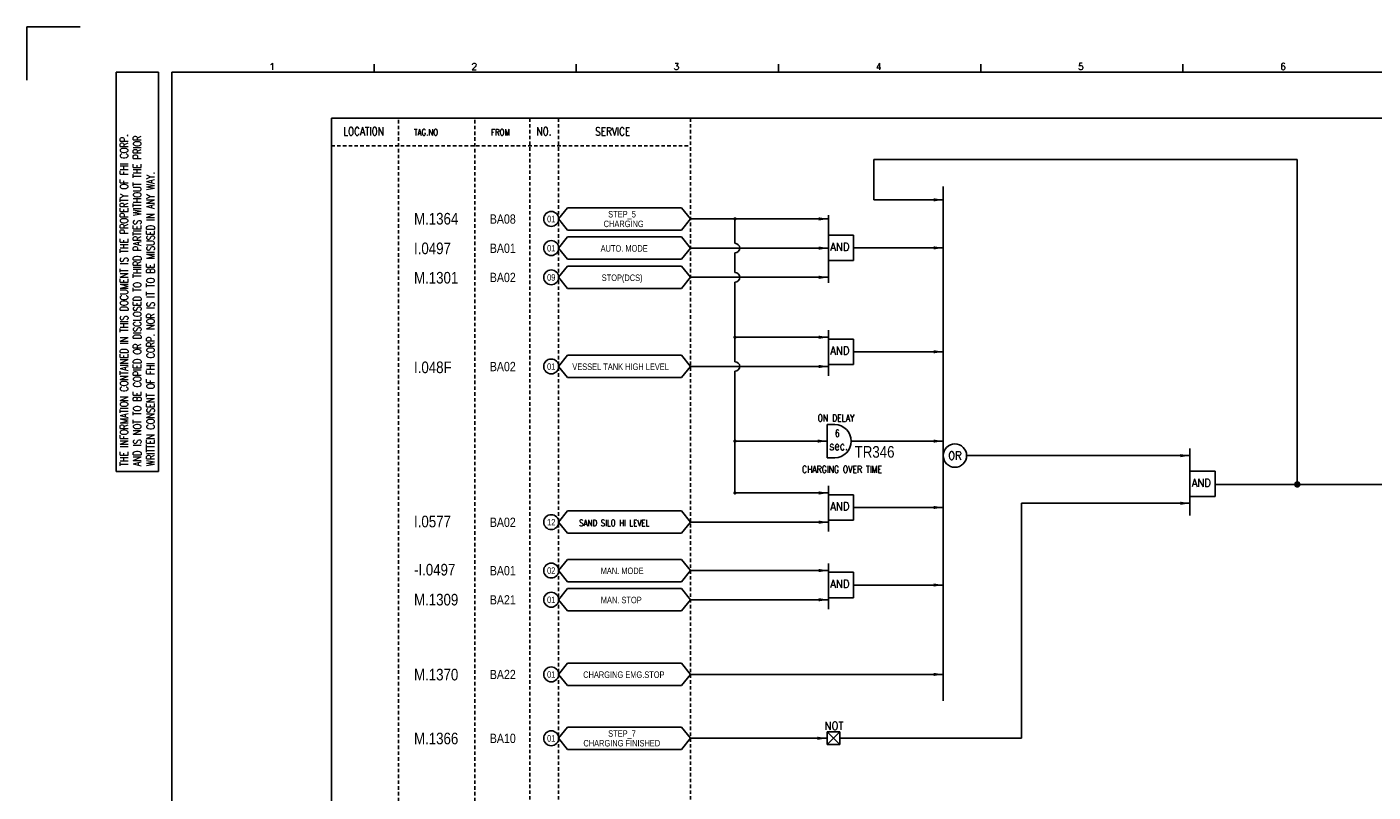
# Model space of a CAD drawing. Extents: x 1764 to 2730, y 388 to 1070.
# Tile 2 of 4: x 1764 to 2345, y 740 to 1070. Entities that reach past the tile are written whole.
import ezdxf
from ezdxf.enums import TextEntityAlignment as Align

# ---------------------------------------------------------------- set-up
doc = ezdxf.new("R2010")
doc.units = 0
doc.header["$MEASUREMENT"] = 0
doc.linetypes.add('HIDDEN', pattern=[4, 1.5, -1, 1.5])
doc.layers.get('0').update_dxf_attribs({"linetype": 'CONTINUOUS'})
doc.layers.get('DEFPOINTS').update_dxf_attribs({"linetype": 'CONTINUOUS'})
for name, color, linetype in [('CON', 4, 'CONTINUOUS'), ('DCS', 7, 'CONTINUOUS'), ('DIM', 3, 'CONTINUOUS'), ('HID', 2, 'HIDDEN'), ('圖框CON', 4, 'CONTINUOUS'), ('框線', 6, 'CONTINUOUS')]:
    doc.layers.add(name, color=color, linetype=linetype)
doc.styles.add('DAYUKP', font='complex', dxfattribs={"bigfont": 'DAYUKP.SHX'})
doc.styles.add('ROMANS', font='romans', dxfattribs={"width": 0.8})
doc.styles.add('style3', font='ARIALN.TTF')

# ---------------------------------------------------------------- blocks, each defined once
blk = doc.blocks.new('LEADER')
at = {"layer": 'CON'}
blk.add_solid([(0.85, -0.57), (0.85, -1.57), (3.85, -1.07)], dxfattribs=at)
blk = doc.blocks.new('1')
at = {"layer": 'DEFPOINTS'}
blk.add_lwpolyline([(1268.99, 689.33), (1246.02, 689.33), (1246.02, 666.36)], dxfattribs=at)
at = {"layer": '圖框CON'}
for p, q in [((1284.5, 669.81), (1302.87, 669.81)), ((1284.5, 497.52), (1284.5, 669.81)), ((1302.87, 497.52), (1302.87, 669.81)), ((1395.91, 669.85), (1395.91, 673.29)), ((1483.2, 669.85), (1483.2, 673.29)), ((1570.49, 669.85), (1570.49, 673.29)), ((1657.78, 669.85), (1657.78, 673.29)), ((1745.08, 669.85), (1745.08, 673.29)), ((1284.5, 497.52), (1302.87, 497.52))]:
    blk.add_line(p, q, dxfattribs=at)
at = {"layer": '框線'}
for p, q in [((1308.62, 669.81), (1308.62, 26.6)), ((2181.53, 669.81), (1308.62, 669.81))]:
    blk.add_line(p, q, dxfattribs=at)
at = {"style": 'DAYUKP'}
for s, p in [('1', (1350.64, 670.78)), ('2', (1437.93, 670.78)), ('3', (1525.22, 670.78)), ('4', (1612.51, 670.78)), ('5', (1699.8, 670.78)), ('6', (1787.1, 670.78))]:
    blk.add_text(s, height=2.87, dxfattribs=at).set_placement(p)
at = {"layer": 'DIM', "style": 'ROMANS', "width": 0.75}
for s, p in [('THE INFORMATION CONTAINED IN THIS DOCUMENT IS THE PROPERTY OF FHI CORP.', (1287.94, 499.82)), ('AND IS NOT TO BE COPIED OR DISCLOSED TO THIRD PARTIES WITHOUT THE PRIOR', (1293.68, 499.82)), ('WRITTEN CONSENT OF FHI CORP. NOR IS IT TO BE MISUSED IN ANY WAY.', (1299.43, 499.82))]:
    blk.add_text(s, height=3.4457, rotation=90, dxfattribs=at).set_placement(p, align=Align.MIDDLE_LEFT)

msp = doc.modelspace()

# ---------------------------------------------------------------- linework, layer by layer
at = {"layer": 'CON'}
for p, q in [((2312.51, 1012.97), (2129.67, 1012.97)), ((2129.67, 1012.97), (2129.67, 995.59)), ((2312.51, 872.78), (2312.51, 1012.97)), ((2129.67, 995.59), (2159.66, 995.59)), ((2110.13, 987.36), (2050.55, 987.36)), ((2069.74, 987.36), (2069.74, 976.82)), ((2110.13, 974.76), (2050.55, 974.76)), ((2069.74, 972.69), (2069.74, 964.22)), ((2159.66, 974.86), (2120.99, 974.86)), ((2110.13, 962.16), (2050.55, 962.16)), ((2069.74, 960.09), (2069.74, 925.75)), ((2110.13, 936.29), (2069.74, 936.29)), ((2159.66, 930.03), (2120.99, 930.03)), ((2110.13, 923.69), (2050.55, 923.69)), ((2069.74, 921.63), (2069.74, 891.46)), ((2109.62, 891.46), (2069.74, 891.46)), ((2069.74, 891.46), (2069.74, 869.1)), ((2159.66, 891.46), (2119.94, 891.46)), ((2266.17, 885.21), (2169.74, 885.21)), ((2495.75, 872.78), (2277.04, 872.78)), ((2110.13, 869.1), (2069.74, 869.1)), ((2159.66, 862.84), (2120.99, 862.84)), ((2266.17, 864.65), (2193.43, 864.65)), ((2193.43, 864.65), (2193.43, 763.25)), ((2110.13, 856.5), (2050.55, 856.5)), ((2110.13, 835.62), (2050.55, 835.62)), ((2159.66, 829.37), (2120.99, 829.37)), ((2110.13, 823.02), (2050.55, 823.02)), ((2159.66, 790.8), (2050.55, 790.8)), ((2109.52, 763.25), (2050.55, 763.25)), ((2193.43, 763.25), (2114.98, 763.25))]:
    msp.add_line(p, q, dxfattribs=at)
at = {"layer": 'CON', "color": 6}
for p, q in [((2159.66, 1001.4), (2159.66, 779.36)), ((1993.61, 987.36), (1997.51, 992.17)), ((2046.65, 992.17), (1997.51, 992.17)), ((2050.55, 987.36), (2046.65, 992.17)), ((2110.13, 988.9), (2110.13, 959.78)), ((1993.61, 987.36), (1997.51, 982.54)), ((1997.51, 982.54), (2046.65, 982.54)), ((2050.55, 987.36), (2046.65, 982.54)), ((1993.61, 974.76), (1997.51, 979.57)), ((2046.65, 979.57), (1997.51, 979.57)), ((2050.55, 974.76), (2046.65, 979.57)), ((2120.99, 980.34), (2110.13, 980.34)), ((2110.13, 969.38), (2110.13, 980.34)), ((2120.99, 969.38), (2120.99, 980.34)), ((1993.61, 974.76), (1997.51, 969.94)), ((2050.55, 974.76), (2046.65, 969.94)), ((1993.61, 962.16), (1997.51, 966.97)), ((1997.51, 969.94), (2046.65, 969.94)), ((2046.65, 966.97), (1997.51, 966.97)), ((2050.55, 962.16), (2046.65, 966.97)), ((2120.99, 969.38), (2110.13, 969.38)), ((1993.61, 962.16), (1997.51, 957.34)), ((2050.55, 962.16), (2046.65, 957.34)), ((1997.51, 957.34), (2046.65, 957.34)), ((2110.13, 939.35), (2110.13, 921.63)), ((2120.99, 935.51), (2110.13, 935.51)), ((2120.99, 924.55), (2120.99, 935.51)), ((1993.61, 923.69), (1997.51, 928.5)), ((2046.65, 928.5), (1997.51, 928.5)), ((2050.55, 923.69), (2046.65, 928.5)), ((2110.13, 919.65), (2110.13, 929.27)), ((2120.99, 924.55), (2110.13, 924.55)), ((1993.61, 923.69), (1997.51, 918.87)), ((1997.51, 918.87), (2046.65, 918.87)), ((2050.55, 923.69), (2046.65, 918.87)), ((2109.62, 898.61), (2109.62, 884.32)), ((2109.62, 898.61), (2112.79, 898.61)), ((2159.66, 880.04), (2159.66, 891)), ((2109.62, 884.32), (2112.79, 884.32)), ((2266.17, 888.27), (2266.17, 864.6)), ((2277.03, 878.49), (2266.17, 878.49)), ((2277.03, 867.53), (2277.03, 878.49)), ((2110.13, 872.16), (2110.13, 854.44)), ((2266.17, 859.37), (2266.17, 872.24)), ((2120.99, 868.32), (2110.13, 868.32)), ((2120.99, 857.36), (2120.99, 868.32)), ((2277.03, 867.53), (2266.17, 867.53)), ((1993.61, 856.5), (1997.51, 861.32)), ((2046.65, 861.32), (1997.51, 861.32)), ((2050.55, 856.5), (2046.65, 861.32)), ((2110.13, 852.46), (2110.13, 862.08)), ((1993.61, 856.5), (1997.51, 851.68)), ((2050.55, 856.5), (2046.65, 851.68)), ((2120.99, 857.36), (2110.13, 857.36)), ((1997.51, 851.68), (2046.65, 851.68)), ((1993.61, 835.62), (1997.51, 840.44)), ((2046.65, 840.44), (1997.51, 840.44)), ((2050.55, 835.62), (2046.65, 840.44)), ((2110.13, 838.69), (2110.13, 820.96)), ((1993.61, 835.62), (1997.51, 830.81)), ((2050.55, 835.62), (2046.65, 830.81)), ((2120.99, 834.85), (2110.13, 834.85)), ((2120.99, 823.89), (2120.99, 834.85)), ((1993.61, 823.02), (1997.51, 827.84)), ((1997.51, 830.81), (2046.65, 830.81)), ((2046.65, 827.84), (1997.51, 827.84)), ((2050.55, 823.02), (2046.65, 827.84)), ((2110.13, 818.98), (2110.13, 828.61)), ((1993.61, 823.02), (1997.51, 818.21)), ((2050.55, 823.02), (2046.65, 818.21)), ((2120.99, 823.89), (2110.13, 823.89)), ((1997.51, 818.21), (2046.65, 818.21)), ((1993.61, 790.8), (1997.51, 795.62)), ((1993.61, 790.8), (1997.51, 785.98)), ((2046.65, 795.62), (1997.51, 795.62)), ((2050.55, 790.8), (2046.65, 795.62)), ((2050.55, 790.8), (2046.65, 785.98)), ((1997.51, 785.98), (2046.65, 785.98)), ((1993.61, 763.25), (1997.51, 768.06)), ((2046.65, 768.06), (1997.51, 768.06)), ((2050.55, 763.25), (2046.65, 768.06)), ((1993.61, 763.25), (1997.51, 758.43)), ((2050.55, 763.25), (2046.65, 758.43)), ((2109.52, 760.52), (2109.52, 765.98)), ((2114.98, 765.98), (2109.52, 760.52)), ((2109.52, 765.98), (2114.98, 760.52)), ((2109.52, 765.98), (2114.98, 765.98)), ((2114.98, 765.98), (2114.98, 760.52)), ((1997.51, 758.43), (2046.65, 758.43)), ((2114.98, 760.52), (2109.52, 760.52))]:
    msp.add_line(p, q, dxfattribs=at)
at = {"layer": 'CON'}
msp.add_lwpolyline([(1895.5, 1030.76), (2609.5, 1030.76), (2609.5, 530.96), (1895.5, 530.96)], close=True, dxfattribs=at)
for points, const_width in [([(2069.39, 987.39, 1), (2070.09, 987.39, 1)], 0.7), ([(2069.39, 936.29, 1), (2070.09, 936.29, 1)], 0.7), ([(2069.39, 891.46, 1), (2070.09, 891.46, 1)], 0.7), ([(2311.81, 872.78, 1), (2313.21, 872.78, 1)], 1.4), ([(2069.39, 869.1, 1), (2070.09, 869.1, 1)], 0.7)]:
    msp.add_lwpolyline(points, format="xyb", close=True, dxfattribs=dict(at, const_width=const_width))
for centre in [(1990.4, 987.36), (1990.4, 974.76), (1990.4, 962.16), (1990.4, 923.69), (1990.4, 856.5), (1990.4, 835.62), (1990.4, 823.02), (1990.4, 790.8), (1990.4, 763.25)]:
    msp.add_circle(centre, 3.21, dxfattribs=at)
at = {"layer": 'CON', "color": 6}
msp.add_circle((2164.7, 885.21), 5.04, dxfattribs=at)
at = {"layer": 'CON'}
for centre in [(2069.74, 974.76), (2069.74, 962.16), (2069.74, 923.69)]:
    msp.add_arc(centre, 2.06, 270, 90, dxfattribs=at)
at = {"layer": 'CON', "color": 6}
msp.add_arc((2112.79, 891.46), 7.14, 270, 90, dxfattribs=at)
at = {"layer": 'HID'}
for p, q in [((1924.55, 1030.06), (1924.55, 530.96)), ((1957.47, 1030.06), (1957.47, 530.96)), ((1981.19, 1030.76), (1981.19, 530.93)), ((1993.61, 1030.76), (1993.61, 530.93)), ((2050.55, 1030.76), (2050.55, 530.96)), ((1895.5, 1018.86), (2050.55, 1018.86))]:
    msp.add_line(p, q, dxfattribs=at)

# ---------------------------------------------------------------- block references
msp.add_blockref('1', (518.05, 380.87))
at = {"layer": 'CON', "xscale": 1.4, "yscale": 1.4, "zscale": 1.4}
for p in [(2154.27, 997.09), (2104.74, 988.85), (2104.74, 976.25), (2154.27, 976.35), (2104.74, 963.65), (2104.74, 937.78), (2154.27, 931.52), (2104.74, 925.18), (2104.23, 892.96), (2154.27, 892.96), (2260.78, 886.7), (2104.74, 870.59), (2154.27, 864.34), (2260.78, 866.15), (2104.74, 857.99), (2104.74, 837.12), (2154.27, 830.86), (2104.74, 824.52), (2154.27, 792.29), (2104.13, 764.74)]:
    msp.add_blockref('LEADER', p, dxfattribs=at)

# ---------------------------------------------------------------- texts
at = {"layer": 'CON', "style": 'ROMANS'}
for s, height, width, p in [('LOCATION', 3.5, 0.8, (1909.42, 1025.16)), ('NO.', 3.5, 0.8, (1987.31, 1025.16)), ('SERVICE', 3.5, 0.8, (2016.96, 1025.08)), ('6', 3.02, 0.8, (2113.91, 894.84)), ('sec.', 3.78, 0.8, (2114.52, 889.46)), ('OR', 3.5, 0.9, (2164.7, 885.21)), ('NOT', 3.5, 0.9, (2112.53, 768.63))]:
    msp.add_text(s, height=height, dxfattribs=dict(at, width=width)).set_placement(p, align=Align.MIDDLE)
for s, height, width, p in [('TAG.NO', 2.8, 0.8, (1931.15, 1022.5)), ('FROM', 2.8, 0.8, (1964.41, 1022.5)), ('AND', 3.5, 0.9, (2110.92, 972.54)), ('AND', 3.5, 0.9, (2110.92, 927.72)), ('ON DELAY', 3.024, 0.8, (2105.45, 899.06)), ('CHARGING OVER TIME', 3.024, 0.8, (2098.7, 876.94)), ('AND', 3.5, 0.9, (2266.96, 870.69)), ('AND', 3.5, 0.9, (2110.92, 860.53)), ('SAND SILO HI LEVEL', 2.8, 0.8, (2002.48, 853.91)), ('AND', 3.5, 0.9, (2110.92, 827.05))]:
    msp.add_text(s, height=height, dxfattribs=dict(at, width=width)).set_placement(p, align=Align.BOTTOM_LEFT)
at = {"layer": 'CON', "style": 'style3'}
for s, p in [('BA08', (1963.9, 987.3)), ('BA01', (1963.9, 974.7)), ('BA02', (1963.9, 962.1)), ('BA02', (1963.9, 923.64)), ('BA02', (1963.9, 856.45)), ('BA01', (1963.9, 835.57)), ('BA21', (1963.9, 822.97)), ('BA22', (1963.9, 790.75)), ('BA10', (1963.9, 763.2))]:
    msp.add_text(s, height=4, dxfattribs=at).set_placement(p, align=Align.MIDDLE_LEFT)
for s, p in [('01', (1988.64, 985.07)), ('STEP_5', (2015.02, 987.15)), ('CHARGING', (2013.07, 982.98)), ('01', (1988.64, 972.47)), ('AUTO. MODE', (2011.76, 972.39)), ('09', (1988.64, 959.87)), ('STOP(DCS)', (2012.22, 959.73)), ('01', (1988.64, 921.41)), ('VESSEL TANK HIGH LEVEL', (1999.52, 921.33)), ('12', (1988.64, 854.22)), ('02', (1988.64, 833.34)), ('MAN. MODE', (2011.76, 833.26)), ('01', (1988.64, 820.74)), ('MAN. STOP', (2011.83, 820.66)), ('01', (1988.64, 788.52)), ('CHARGING EMG.STOP', (2004.22, 788.44)), ('01', (1988.64, 760.97)), ('CHARGING FINISHED', (2004.32, 758.87)), ('STEP_7', (2015.02, 763.04))]:
    msp.add_text(s, height=2.8, dxfattribs=at).set_placement(p, align=Align.BOTTOM_LEFT)
at = {"layer": 'DCS', "linetype": 'ByBlock', "style": 'style3'}
for s, p in [('M.1364', (1931.19, 984.94)), ('I.0497', (1931.19, 972.14)), ('M.1301', (1931.19, 959.46)), ('I.048F', (1931.19, 920.81)), ('TR346', (2121.43, 884.32)), ('I.0577', (1931.19, 854.28)), ('-I.0497', (1931.19, 833.49)), ('M.1309', (1931.19, 820.57)), ('M.1370', (1931.19, 788.22)), ('M.1366', (1931.19, 760.65))]:
    msp.add_text(s, height=5, dxfattribs=at).set_placement(p)

doc.saveas('drawing.dxf')
